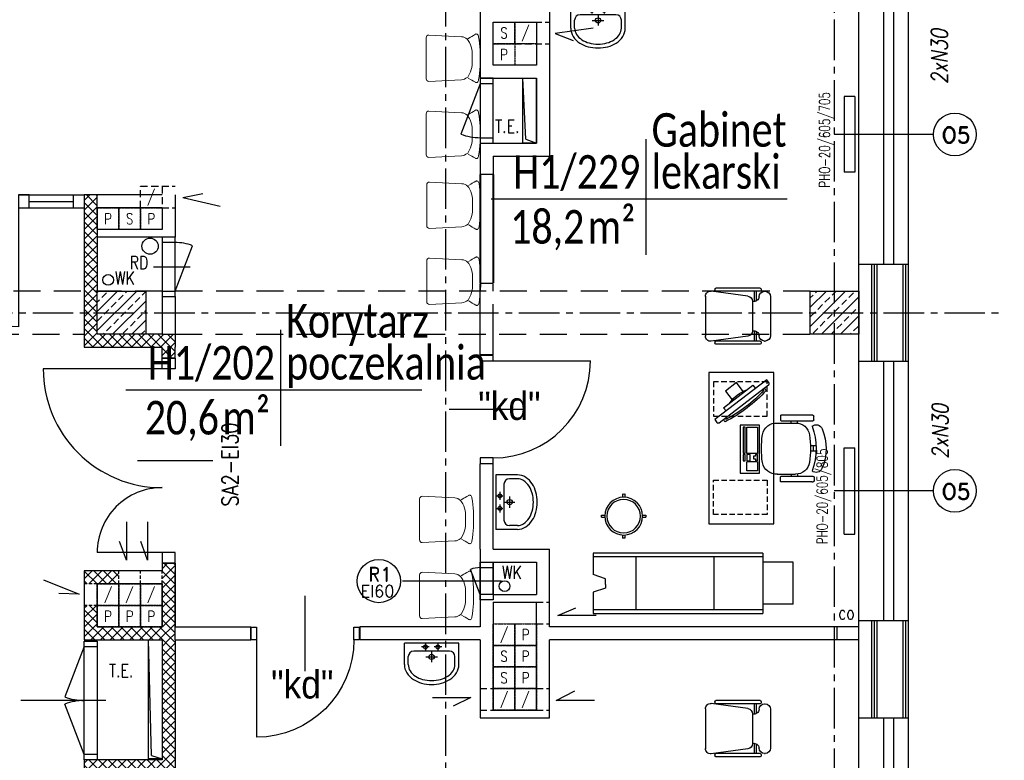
# Model space of a CAD drawing. Header units: millimetres. Extents: x 20447 to 23253, y -8211 to -4238.
# Tile 4 of 18: x 21808 to 22720, y -7560 to -6874. Entities that reach past the tile are written whole.
import ezdxf
from ezdxf.enums import TextEntityAlignment as Align

# ---------------------------------------------------------------- set-up
doc = ezdxf.new("R2010")
doc.units = ezdxf.units.MM
for name, pattern in [('CENTER2', [1.125, 0.75, -0.125, 0.125, -0.125]), ('DASHED', [0.75, 0.5, -0.25]), ('HIDDEN', [0.375, 0.25, -0.125]), ('HIDDEN2', [0.1875, 0.125, -0.0625])]:
    doc.linetypes.add(name, pattern=pattern)
for name, color, linetype in [('_A_metki', 19, 'Continuous'), ('DOCIEPLENIE', 8, 'Continuous'), ('DRZWIOPIS', 250, 'Continuous'), ('GRAWITACJE', 1, 'HIDDEN2'), ('KRESKOWANIE', 250, 'Continuous'), ('ML-grzejniki', 3, 'Continuous'), ('ML-opis grzejniki', 1, 'Continuous'), ('OKNA', 250, 'Continuous'), ('okna wywietrzaki', 250, 'Continuous'), ('OKNA_OPIS', 7, 'Continuous'), ('opisy', 2, 'Continuous'), ('OSIE', 1, 'CENTER2'), ('PODCIAGI', 251, 'DASHED'), ('s-piony c.o', 1, 'Continuous'), ('SCIANY_ZEWNĘTRZNE', 5, 'Continuous'), ('SLUPY', 250, 'Continuous'), ('SLUSARKA_PPOZ', 7, 'Continuous'), ('SLUSARKA_PPOZ_OPIS', 7, 'Continuous'), ('STOLDRZWI', 7, 'Continuous'), ('SZACHTY_EL', 250, 'Continuous'), ('TECHNOLOGIA', 5, 'Continuous'), ('URZĄDZENIA_SANITARNE', 3, 'Continuous'), ('WIDOK', 250, 'Continuous'), ('WODKAN', 3, 'Continuous'), ('ściany_p.pożar_kresk', 1, 'Continuous')]:
    doc.layers.add(name, color=color, linetype=linetype)
doc.layers.add('pfu moje', color=95, linetype='Continuous', lineweight=40)
doc.layers.add('ŚCIANY_STARE', color=250, linetype='Continuous', lineweight=25)
doc.styles.add('ARIAL', font='arial.ttf', dxfattribs={"width": 0.9})
doc.styles.add('MM', font='calibri.ttf', dxfattribs={"width": 0.6, "height": 15})
doc.styles.add('ROMAND', font='romand', dxfattribs={"height": 20})
doc.styles.add('ROMANS', font='ROMANS.shx', dxfattribs={"width": 0.6})
doc.linetypes.add('ZIGZAG', pattern='A,0.0001,-0.2,[131,ltypeshp.shx,S=0.2,R=0,X=-0.2,Y=0],-0.4,[131,ltypeshp.shx,S=0.2,R=180,X=0.2,Y=0],-0.2', length=0.8001)
pattern_1 = [(45, (19900.4064, -14118.922), (-4.490128, 4.490128), []), (135, (19900.4064, -14118.922), (-4.490128, -4.490128), [])]
pattern_2 = [(45, (19900.4064, -14118.922), (-4.490128, 4.490128), []), (135, (19900.4064, -14118.922), (-4.490128, -4.490128), [])]

# ---------------------------------------------------------------- blocks, each defined once
blk = doc.blocks.new('OKNO_SCIANA_1X1')
for p, q in [((0.5, 1.5), (0.5, -0.5)), ((0, 1), (1, 1)), ((0, 0.7), (1, 0.7)), ((0, 0.5), (1, 0.5)), ((0, 0), (1, 0))]:
    blk.add_line(p, q)
blk = doc.blocks.new('umywalka_50')
for p, q in [((25.2, 0), (-25.2, 0)), ((-25.2, -19.99), (-25.2, 0)), ((25.2, -19.99), (25.2, 0)), ((16.6, -7.54), (-16.6, -7.54)), ((-2.18, -3.63), (-9.46, -3.63)), ((-5.76, -0.52), (-5.76, -6.51)), ((0, -7.66), (0, -17.6)), ((9.41, -3.63), (2.25, -3.63)), ((5.76, -0.52), (5.76, -6.51)), ((-21.6, -19.99), (-21.6, -12.54)), ((-5.31, -12.81), (5.36, -12.81)), ((21.6, -19.99), (21.6, -12.54))]:
    blk.add_line(p, q)
for centre, radius in [((-5.76, -3.63), 1.76), ((5.76, -3.63), 1.76), ((0.02, -12.81), 2.4)]:
    blk.add_circle(centre, radius)
for centre, radius, start, end in [((-16.6, -12.54), 5, 90, 180), ((16.6, -12.54), 5, 0, 90), ((-11.09, -19.99), 14.11, 180, 212.82584), ((-11.09, -19.99), 10.51, 180, 212.82584), ((-5.78, -16.57), 16.83, 212.82584, 237.29558), ((5.78, -16.57), 16.83, 302.70442, 327.17416), ((11.09, -19.99), 10.51, 327.17416, 0), ((11.09, -19.99), 14.11, 327.17416, 0), ((-5.78, -16.57), 20.43, 212.82584, 237.29558), ((-2.29, -11.13), 26.89, 237.29558, 255.10609), ((-2.29, -11.13), 23.29, 237.29558, 255.10609), ((0, -2.52), 32.2, 255.10609, 270), ((0, -2.52), 32.2, 270, 284.89391), ((2.29, -11.13), 23.29, 284.89391, 302.70442), ((2.29, -11.13), 26.89, 284.89391, 302.70442), ((5.78, -16.57), 20.43, 302.70442, 327.17416), ((0, -2.52), 35.8, 255.10609, 270), ((0, -2.52), 35.8, 270, 284.89391)]:
    blk.add_arc(centre, radius, start, end)
blk = doc.blocks.new('DRZWI_D11W_90')
for p, q in [((5, 12), (5, 102)), ((50, 40.83), (50, -28.83))]:
    blk.add_line(p, q)
for points in [[(0, 0), (5, 0), (5, 12), (0, 12)], [(95, 0), (100, 0), (100, 12), (95, 12)]]:
    blk.add_lwpolyline(points, close=True)
blk.add_arc((5, 12), 90, 0, 90)
blk = doc.blocks.new('DP170')
for p, q in [((11.99, 180), (71.99, 180)), ((34.83, 95), (-34.83, 95)), ((12, 10), (122, 10))]:
    blk.add_line(p, q)
for points in [[(-0.01, 190), (-0.01, 180), (11.99, 180), (11.99, 190)], [(0, 0), (0, 10), (12, 10), (12, 0)]]:
    blk.add_lwpolyline(points, close=True)
for centre, radius, start, end in [((11.99, 180), 60, 270, 0), ((12, 10), 110, 0.00177, 90.00177)]:
    blk.add_arc(centre, radius, start, end)
blk = doc.blocks.new('A$7E94F132B1B80')
at = {"color": 18, "linetype": 'Continuous', "lineweight": 0}
for p, q in [((1.08, 39.39), (0.7, 36.29)), ((1.51, 42.5), (1.08, 39.39)), ((1.73, 43.2), (1.51, 42.5)), ((1.99, 43.8), (1.73, 43.2)), ((2.35, 44.34), (1.99, 43.8)), ((2.86, 44.79), (2.35, 44.34)), ((2.86, 44.79), (3.2, 44.89)), ((3.61, 45), (3.2, 44.89)), ((3.61, 45), (3.96, 44.92)), ((4.27, 44.83), (3.96, 44.92)), ((4.27, 44.83), (4.41, 44.73)), ((6.2, 43.69), (4.41, 44.73)), ((7.8, 42.76), (6.2, 43.69)), ((9.04, 42.05), (7.8, 42.76)), ((11.11, 40.78), (9.04, 42.05)), ((10.06, 37.02), (9.15, 35.05)), ((10.06, 37.02), (11.6, 39.94)), ((13.23, 41), (11.6, 39.94)), ((14.51, 41.73), (13.23, 41)), ((15.91, 42.22), (14.51, 41.73)), ((17.37, 42.43), (15.91, 42.22)), ((47.54, 43.92), (17.37, 42.43)), ((48.48, 43.73), (47.54, 43.92)), ((49.28, 43.19), (48.48, 43.73)), ((49.81, 42.38), (49.28, 43.19)), ((50, 41.43), (49.81, 42.38)), ((50, 3.57), (50, 41.43)), ((0.18, 29.94), (0.04, 26.72)), ((0.4, 33.13), (0.18, 29.94)), ((0.7, 36.29), (0.4, 33.13)), ((7.58, 28.74), (7.48, 26.57)), ((7.9, 30.89), (7.58, 28.74)), ((8.42, 33), (7.9, 30.89)), ((9.15, 35.05), (8.42, 33)), ((0.04, 26.72), (0, 23.5)), ((0, 21.49), (0, 23.5)), ((0.04, 18.27), (0, 21.49)), ((0.18, 15.06), (0.04, 18.27)), ((7.48, 26.57), (7.48, 18.42)), ((7.48, 18.42), (7.58, 16.25)), ((0.4, 11.87), (0.18, 15.06)), ((0.7, 8.71), (0.4, 11.87)), ((7.58, 16.25), (7.9, 14.1)), ((7.9, 14.1), (8.42, 11.99)), ((8.42, 11.99), (9.15, 9.95)), ((9.15, 9.95), (10.06, 7.98)), ((1.08, 5.61), (0.7, 8.71)), ((1.51, 2.5), (1.08, 5.61)), ((1.73, 1.8), (1.51, 2.5)), ((1.99, 1.19), (1.73, 1.8)), ((2.35, 0.65), (1.99, 1.19)), ((2.86, 0.21), (2.35, 0.65)), ((3.24, 0.09), (2.86, 0.21)), ((3.61, 0), (3.24, 0.09)), ((3.61, 0), (3.96, 0.07)), ((4.27, 0.16), (3.96, 0.07)), ((4.27, 0.16), (4.41, 0.26)), ((6.2, 1.31), (4.41, 0.26)), ((7.8, 2.24), (6.2, 1.31)), ((9.04, 2.94), (7.8, 2.24)), ((11.36, 4.36), (9.04, 2.94)), ((10.06, 7.98), (11.12, 6.1)), ((11.12, 6.1), (12.1, 4.96)), ((12.1, 4.96), (13.23, 4)), ((13.23, 4), (14.51, 3.26)), ((14.51, 3.26), (15.91, 2.78)), ((15.91, 2.78), (17.37, 2.57)), ((17.37, 2.57), (47.54, 1.07)), ((47.54, 1.07), (48.48, 1.26)), ((48.48, 1.26), (49.28, 1.8)), ((49.28, 1.8), (49.81, 2.61)), ((49.81, 2.61), (50, 3.57))]:
    blk.add_line(p, q, dxfattribs=at)
blk = doc.blocks.new('*U1666')
at = {"layer": '_A_metki', "color": 1}
for points in [[(50, 21.37), (50, -20)], [(-5.26, 0), (100.46, 0)]]:
    blk.add_lwpolyline(points, dxfattribs=at)
at = {"layer": '_A_metki', "insert": (46.18, -4), "char_height": 12, "width": 19.7618, "attachment_point": 3, "line_spacing_factor": 0.8, "style": 'MM'}
blk.add_mtext('{\\W0.8;m²}', dxfattribs=at)
at = {"layer": '_A_metki', "style": 'MM', "width": 0.8}
for tag, p in [('NAZWA 1', (52, 15)), ('NAZWA 2', (52, 0))]:
    blk.add_attdef(tag, text='', height=12, dxfattribs=at).set_placement(p, align=Align.BOTTOM_LEFT)
for tag, p in [('nr pom.', (48, 0)), ('POW', (24.18, -21.08))]:
    blk.add_attdef(tag, text='', height=12, dxfattribs=at).set_placement(p, align=Align.BOTTOM_RIGHT)
at = {"layer": '_A_metki', "style": 'MM', "oblique": 15, "width": 0.8}
blk.add_attdef('posadzka', text='', height=12, dxfattribs=at).set_placement((52, -4), align=Align.TOP_LEFT)
at = {"layer": '_A_metki', "style": 'MM', "width": 0.8}
blk.add_attdef('POW.', text='', height=12, dxfattribs=at).set_placement((28, -4), align=Align.TOP_RIGHT)
blk = doc.blocks.new('A$C45BA17E2')
at = {"layer": 'TECHNOLOGIA'}
for p, q in [((19.61, 185), (0, 185)), ((0, 185), (0, 28.12)), ((3.6, 185), (3.6, 28.12)), ((23.45, 173.52), (19.61, 185)), ((32.15, 173.52), (35.99, 185)), ((56, 185), (35.99, 185)), ((52.4, 28.12), (52.4, 185)), ((56, 28.12), (56, 185)), ((26.75, 173.52), (23.45, 173.52)), ((26.75, 173.52), (32.15, 173.52)), ((8.52, 28.12), (0, 28.12)), ((8.52, 0), (8.52, 28.12)), ((56, 28.12), (47.48, 28.12)), ((47.48, 0), (47.48, 28.12)), ((8.52, 0), (47.48, 0))]:
    blk.add_line(p, q, dxfattribs=at)
at = {"layer": 'TECHNOLOGIA', "color": 1}
for p, q in [((52.4, 145.59), (3.6, 145.59)), ((52.4, 73.27), (3.6, 73.27)), ((47.48, 28.12), (8.52, 28.12))]:
    blk.add_line(p, q, dxfattribs=at)
blk = doc.blocks.new('FOTEL_DO_BIURKA1')
at = {"layer": 'TECHNOLOGIA'}
for p, q in [((-30.52, -19.02), (-30.52, 10.27)), ((-30.02, 10.77), (-25.66, 10.77)), ((-25.16, 10.27), (-25.16, -19.02)), ((-23.03, 13.87), (-23.03, -2.93)), ((24.17, 13.87), (24.17, -2.93)), ((26.17, 10.27), (26.17, -19.13)), ((30.97, 10.77), (26.67, 10.77)), ((31.47, -18.13), (31.47, 10.27)), ((-22.96, 1.17), (-25.06, 1.17)), ((24.17, 1.17), (26.27, 1.17)), ((-22.93, -4.83), (-25.13, -4.83)), ((24.07, -4.83), (26.27, -4.83)), ((-1.9, -21.9), (-1.9, -16.72)), ((3.03, -21.9), (3.03, -16.71)), ((31.47, -18.13), (31.47, -19.13)), ((-26.16, -20.02), (-29.52, -20.02)), ((3.04, -19.58), (-1.89, -19.58)), ((27.17, -20.13), (29.47, -20.13)), ((29.47, -20.13), (30.47, -20.13))]:
    blk.add_line(p, q, dxfattribs=at)
for centre, radius, start, end in [((-10.14, 14.92), 12.94, 99.71676, 185.50292), ((0.52, -76.72), 105.2, 82.92886, 97.07114), ((11.29, 14.92), 12.94, 354.49708, 80.28324), ((-30.02, 10.27), 0.5, 90, 180), ((-25.66, 10.27), 0.5, 360, 90), ((26.67, 10.27), 0.5, 90, 180), ((30.97, 10.27), 0.5, 360, 90), ((-10.41, -3.43), 12.63, 178.15894, 261.71383), ((11.55, -3.43), 12.63, 278.28617, 1.84106), ((0.57, 82.57), 99.33, 262.59599, 277.40401), ((-29.52, -19.02), 1, 180, 270), ((-26.16, -19.02), 1, 270, 360), ((-15.78, -22.18), 5.8, 138.43067, 251.02872), ((0.57, 38.88), 60.84, 250.10802, 289.89198), ((16.79, -22.09), 5.85, 292.74239, 39.99086), ((27.17, -19.13), 1, 180, 270), ((30.47, -19.13), 1, 270, 360), ((0.47, 16.44), 47.7, 247.64119, 292.92377)]:
    blk.add_arc(centre, radius, start, end, dxfattribs=at)
blk = doc.blocks.new('Monitor')
at = {"layer": 'TECHNOLOGIA', "color": 1}
for p, q in [((11.18, 10.8), (11.17, -23.59)), ((15.03, 10.8), (11.18, 10.8)), ((11.17, -23.59), (15.02, -23.59))]:
    blk.add_line(p, q, dxfattribs=at)
at = {"layer": 'TECHNOLOGIA'}
blk.add_lwpolyline([(15.02, -36.74), (15.04, 23.95), (18.23, 23.95, -0.414214), (19.83, 22.35), (19.81, -35.15, -0.414214), (18.21, -36.74)], format="xyb", close=True, dxfattribs=at)
at = {"layer": 'TECHNOLOGIA', "color": 1}
blk.add_lwpolyline([(10.21, -12.78), (0, -12.78), (0, 0), (10.21, 0)], dxfattribs=at)
for centre, radius, start, end in [((21.91, -6.4), 23.96, 88.69835, 94.98067), ((23.64, -6.4), 22.5, 96.43721, 99.74946), ((-102.52, -6.35), 125.63, 349.73044, 10.22724), ((-108.93, -6.35), 133.54, 349.64351, 10.31417), ((40.43, -6.4), 30.89, 161.24744, 198.71023), ((23.64, -6.4), 22.5, 260.20821, 263.52046), ((21.91, -6.4), 23.96, 264.977, 271.25933)]:
    blk.add_arc(centre, radius, start, end, dxfattribs=at)
blk = doc.blocks.new('KLAW')
at = {"layer": 'TECHNOLOGIA'}
for p, q in [((0, 0), (44.5, 0)), ((0, -18), (0, 0)), ((44.5, 0), (44.5, -18)), ((44.5, -18), (0, -18))]:
    blk.add_line(p, q, dxfattribs=at)
at = {"layer": 'TECHNOLOGIA', "color": 1}
for p, q in [((1.89, -2.63), (26.22, -2.63)), ((1.89, -4.43), (1.89, -2.63)), ((26.22, -4.43), (1.89, -4.43)), ((26.49, -6), (2, -6)), ((2, -6), (2, -16)), ((26.22, -2.63), (26.22, -4.43)), ((26.49, -16), (26.49, -6)), ((27.17, -2.63), (33.19, -2.63)), ((27.17, -4.69), (27.17, -2.63)), ((33.19, -4.69), (27.17, -4.69)), ((27.34, -5.98), (33.19, -5.98)), ((27.34, -9.25), (27.34, -5.98)), ((33.19, -2.63), (33.19, -4.69)), ((33.19, -5.98), (33.19, -9.25)), ((42.5, -6), (34.03, -6)), ((34.03, -16), (34.03, -6)), ((42.5, -16), (42.5, -6)), ((2, -16), (26.49, -16)), ((27.17, -16.12), (27.17, -14.06)), ((27.17, -14.06), (28.98, -14.06)), ((33.19, -16.12), (27.17, -16.12)), ((33.19, -9.25), (27.34, -9.25)), ((28.98, -12.34), (31.38, -12.34)), ((28.98, -14.06), (28.98, -12.34)), ((31.38, -12.34), (31.38, -14.06)), ((31.38, -14.06), (33.19, -14.06)), ((33.19, -14.06), (33.19, -16.12)), ((34.03, -16), (42.5, -16))]:
    blk.add_line(p, q, dxfattribs=at)
blk = doc.blocks.new('Klawiatura')
at = {"layer": 'TECHNOLOGIA', "color": 1}
blk.add_blockref('KLAW', (-22.25, 0), dxfattribs=at)
blk = doc.blocks.new('Krzesło')
at = {"layer": 'TECHNOLOGIA'}
for p, q in [((255.81, 194.91), (255.38, 194.91)), ((258.99, 196.91), (258.99, 195.91)), ((259.99, 197.91), (300.99, 197.91)), ((271.31, 190.5), (305.31, 195.13)), ((301.99, 196.91), (301.99, 195.91)), ((250.38, 189.91), (250.38, 153.91)), ((266.99, 185.54), (266.99, 158.27)), ((310.4, 190.43), (310.4, 153.38)), ((310.4, 190.18), (310.4, 153.63)), ((255.81, 148.91), (255.38, 148.91)), ((258.99, 147.91), (258.99, 146.91)), ((259.99, 145.91), (300.99, 145.91)), ((271.31, 153.32), (305.31, 148.68)), ((301.99, 147.91), (301.99, 146.91))]:
    blk.add_line(p, q, dxfattribs=at)
at = {"layer": 'TECHNOLOGIA', "color": 2}
for p, q in [((259.99, 194.91), (300.99, 194.91)), ((263.54, 194.91), (263.54, 185.91)), ((265.54, 194.91), (265.54, 185.39)), ((263.54, 157.9), (263.54, 148.91)), ((265.54, 158.42), (265.54, 148.91)), ((259.99, 148.91), (300.99, 148.91))]:
    blk.add_line(p, q, dxfattribs=at)
at = {"layer": 'TECHNOLOGIA'}
for centre, radius, start, end in [((255.38, 189.91), 5, 90, 180), ((255.81, 189.91), 5, 0, 90), ((259.99, 196.91), 1, 90, 180), ((259.99, 195.91), 1, 180, 270), ((300.99, 196.91), 1, 0, 90), ((300.99, 195.91), 1, 270, 0), ((305.89, 190.63), 4.54, 354.26279, 97.24319), ((265.76, 190.37), 4.98, 185.3296, 284.24344), ((271.99, 185.54), 5, 97.76517, 180), ((265.76, 153.44), 4.98, 75.75656, 174.6704), ((271.99, 158.27), 5, 180, 262.23483), ((255.38, 153.91), 5, 180, 270), ((255.81, 153.91), 5, 270, 0), ((259.99, 147.91), 1, 90, 180), ((259.99, 146.91), 1, 180, 270), ((300.99, 147.91), 1, 0, 90), ((300.99, 146.91), 1, 270, 0), ((305.89, 153.18), 4.54, 262.75681, 5.73721)]:
    blk.add_arc(centre, radius, start, end, dxfattribs=at)
blk = doc.blocks.new('Ba03')
for p, q in [((-1, 20.5), (-1, 17.47)), ((1, 20.5), (1, 17.47)), ((-20.5, 1), (-17.47, 1)), ((17.47, 1), (20.5, 1)), ((-20.5, -1), (-17.47, -1)), ((17.47, -1), (20.5, -1)), ((-1, -17.47), (-1, -20.5)), ((1, -17.47), (1, -20.5))]:
    blk.add_line(p, q)
blk.add_circle((0, 0), 17.5)
at = {"color": 1}
blk.add_circle((0, 0), 15.5, dxfattribs=at)
for start, end in [(87.20397, 92.79603), (177.20397, 182.79603), (357.20397, 2.79603), (267.20397, 272.79603)]:
    blk.add_arc((0, 0), 20.5, start, end)
blk = doc.blocks.new('SZACHT')
for p, q in [((0, 0), (0, 20)), ((0, 20), (20, 20)), ((20, 20), (20, 0)), ((20, 0), (0, 0))]:
    blk.add_line(p, q)
at = {"style": 'ROMANS', "width": 0.8}
blk.add_attdef('5', text='', height=10, dxfattribs=at).set_placement((10.01, 9.93), align=Align.MIDDLE)
blk = doc.blocks.new('SZACHT_SUFIT')
at = {"linetype": 'HIDDEN', "ltscale": 26.5}
for p, q in [((0, 0), (0, 20)), ((0, 20), (20, 20)), ((20, 20), (20, 0)), ((20, 0), (0, 0))]:
    blk.add_line(p, q, dxfattribs=at)
at = {"style": 'ROMANS', "width": 0.8}
blk.add_attdef('5', text='', height=10, dxfattribs=at).set_placement((10.01, 9.93), align=Align.MIDDLE)

msp = doc.modelspace()

# ---------------------------------------------------------------- hatches: boundary and pattern name
at = {"layer": 'KRESKOWANIE'}
h = msp.add_hatch(dxfattribs=at)
h.set_pattern_fill('BRASS', color=256, scale=50, angle=45, style=0)
h.set_pattern_definition([(45, (38061.459, -8976.495), (-8.838835, 8.838835), []), (45, (38057.04, -8972.075), (-8.838835, 8.838835), [6.25, -3.125])])
h.paths.add_polyline_path([(21902.49, -7125.48), (21879.99, -7125.48), (21879.99, -7145.48), (21902.49, -7145.48)])
h.paths.add_polyline_path([(21924.99, -7125.48), (21902.49, -7125.48), (21902.49, -7145.48), (21924.99, -7145.48)])
h.paths.add_polyline_path([(21924.99, -7145.48), (21902.49, -7145.48), (21902.49, -7165.48), (21924.99, -7165.48)])
h.paths.add_polyline_path([(21902.49, -7145.48), (21879.99, -7145.48), (21879.99, -7165.48), (21902.49, -7165.48)])
h = msp.add_hatch(dxfattribs=at)
h.set_pattern_fill('BRASS', color=256, scale=50, angle=45, style=0)
h.set_pattern_definition([(45, (38063.477, -8976.495), (-8.838835, 8.838835), []), (45, (38059.058, -8972.075), (-8.838835, 8.838835), [6.25, -3.125])])
h.paths.add_polyline_path([(22562.49, -7125.48), (22539.99, -7125.48), (22539.99, -7145.48), (22562.49, -7145.48)])
h.paths.add_polyline_path([(22584.99, -7125.48), (22562.49, -7125.48), (22562.49, -7145.48), (22584.99, -7145.48)])
h.paths.add_polyline_path([(22584.99, -7145.48), (22562.49, -7145.48), (22562.49, -7165.48), (22584.99, -7165.48)])
h.paths.add_polyline_path([(22562.49, -7145.48), (22539.99, -7145.48), (22539.99, -7165.48), (22562.49, -7165.48)])
at = {"layer": 'ściany_p.pożar_kresk', "ltscale": 50}
h = msp.add_hatch(dxfattribs=at)
h.set_pattern_fill('NET', color=256, scale=2, angle=45, style=0)
h.set_pattern_definition(pattern_1)
h.paths.add_polyline_path([(21880.03, -7036.48), (21868.03, -7036.48), (21868.03, -7125.48), (21880.03, -7125.48), (21880.03, -7075.48), (21880.03, -7068.48), (21880.03, -7048.48)])
h.paths.add_polyline_path([(21880.03, -7125.48), (21868.03, -7125.48), (21868.03, -7145.48), (21880.03, -7145.48)])
h.paths.add_polyline_path([(21880.03, -7145.48), (21868.03, -7145.48), (21868.03, -7177.48), (21902.49, -7177.48), (21902.49, -7165.48), (21880.03, -7165.48)])
h.paths.add_polyline_path([(21952.03, -7165.48), (21940.03, -7165.48), (21925.03, -7165.48), (21902.49, -7165.48), (21902.49, -7177.48), (21940.03, -7177.48), (21940.03, -7187.47), (21952.03, -7187.47), (21952.03, -7177.48)])
h = msp.add_hatch(dxfattribs=at)
h.set_pattern_fill('NET', color=256, scale=2, angle=45, style=0)
h.set_pattern_definition(pattern_1)
h.paths.add_polyline_path([(21880.03, -7036.48), (21868.03, -7036.48), (21868.03, -7125.48), (21880.03, -7125.48), (21880.03, -7075.48), (21880.03, -7068.48), (21880.03, -7048.48)])
h.paths.add_polyline_path([(21880.03, -7125.48), (21868.03, -7125.48), (21868.03, -7145.48), (21880.03, -7145.48)])
h.paths.add_polyline_path([(21880.03, -7145.48), (21868.03, -7145.48), (21868.03, -7177.48), (21902.49, -7177.48), (21902.49, -7165.48), (21880.03, -7165.48)])
h.paths.add_polyline_path([(21952.03, -7165.48), (21940.03, -7165.48), (21925.03, -7165.48), (21902.49, -7165.48), (21902.49, -7177.48), (21940.03, -7177.48), (21940.03, -7187.47), (21952.03, -7187.47), (21952.03, -7177.48)])
h = msp.add_hatch(dxfattribs=at)
h.set_pattern_fill('NET', color=256, scale=2, angle=45, style=0)
h.set_pattern_definition(pattern_2)
h.paths.add_polyline_path([(21880.03, -7036.48), (21868.03, -7036.48), (21868.03, -7125.48), (21880.03, -7125.48), (21880.03, -7075.48), (21880.03, -7068.48), (21880.03, -7048.48)])
h.paths.add_polyline_path([(21880.03, -7125.48), (21868.03, -7125.48), (21868.03, -7145.48), (21880.03, -7145.48)])
h.paths.add_polyline_path([(21880.03, -7145.48), (21868.03, -7145.48), (21868.03, -7177.48), (21902.49, -7177.48), (21902.49, -7165.48), (21880.03, -7165.48)])
h.paths.add_polyline_path([(21952.03, -7165.48), (21940.03, -7165.48), (21925.03, -7165.48), (21902.49, -7165.48), (21902.49, -7177.48), (21940.03, -7177.48), (21940.03, -7187.47), (21952.03, -7187.47), (21952.03, -7177.48)])
h = msp.add_hatch(dxfattribs=at)
h.set_pattern_fill('NET', color=256, scale=2, angle=45, style=0)
h.set_pattern_definition(pattern_1)
h.paths.add_polyline_path([(21952.03, -7384.47), (21952.03, -7377.47), (21940.03, -7377.47), (21940.03, -7384.47), (21940.03, -7396.47), (21940.03, -7416.47), (21940.03, -7436.47), (21902.49, -7436.47), (21902.49, -7448.47), (21940.07, -7448.47), (21940.07, -7448.47), (21952.03, -7448.47), (21952.03, -7436.47)])
h.paths.add_polyline_path([(21902.49, -7436.47), (21880.03, -7436.47), (21880.03, -7416.47), (21868.03, -7416.47), (21868.03, -7448.47), (21902.49, -7448.47)])
h.paths.add_polyline_path([(21900.03, -7384.47), (21868.03, -7384.47), (21868.03, -7396.47), (21880.03, -7396.47), (21900.03, -7396.47)])
h = msp.add_hatch(dxfattribs=at)
h.set_pattern_fill('NET', color=256, scale=2, angle=45, style=0)
h.set_pattern_definition(pattern_1)
h.paths.add_polyline_path([(21952.03, -7384.47), (21952.03, -7377.47), (21940.03, -7377.47), (21940.03, -7384.47), (21940.03, -7396.47), (21940.03, -7416.47), (21940.03, -7436.47), (21902.49, -7436.47), (21902.49, -7448.47), (21940.07, -7448.47), (21940.07, -7448.47), (21952.03, -7448.47), (21952.03, -7436.47)])
h.paths.add_polyline_path([(21902.49, -7436.47), (21880.03, -7436.47), (21880.03, -7416.47), (21868.03, -7416.47), (21868.03, -7448.47), (21902.49, -7448.47)])
h.paths.add_polyline_path([(21900.03, -7384.47), (21868.03, -7384.47), (21868.03, -7396.47), (21880.03, -7396.47), (21900.03, -7396.47)])
h = msp.add_hatch(dxfattribs=at)
h.set_pattern_fill('NET', color=256, scale=2, angle=45, style=0)
h.set_pattern_definition(pattern_2)
h.paths.add_polyline_path([(21952.03, -7384.47), (21952.03, -7377.47), (21940.03, -7377.47), (21940.03, -7384.47), (21940.03, -7396.47), (21940.03, -7416.47), (21940.03, -7436.47), (21902.49, -7436.47), (21902.49, -7448.47), (21940.07, -7448.47), (21940.07, -7448.47), (21952.03, -7448.47), (21952.03, -7436.47)])
h.paths.add_polyline_path([(21902.49, -7436.47), (21880.03, -7436.47), (21880.03, -7416.47), (21868.03, -7416.47), (21868.03, -7448.47), (21902.49, -7448.47)])
h.paths.add_polyline_path([(21900.03, -7384.47), (21868.03, -7384.47), (21868.03, -7396.47), (21880.03, -7396.47), (21900.03, -7396.47)])
h = msp.add_hatch(dxfattribs=at)
h.set_pattern_fill('NET', color=256, scale=2, angle=45, style=0)
h.set_pattern_definition(pattern_1)
h.paths.add_polyline_path([(21952.03, -7448.47), (21940.07, -7448.47), (21940.03, -7558.48), (21940.03, -7559.48), (21902.49, -7559.48), (21902.49, -7571.48), (21927.53, -7571.48), (21927.53, -7571.47), (21940.07, -7571.47), (21940.07, -7571.48), (21952.03, -7571.48)])
h.paths.add_polyline_path([(21902.49, -7559.48), (21868.03, -7559.48), (21868.03, -7571.48), (21902.49, -7571.48)])
h = msp.add_hatch(dxfattribs=at)
h.set_pattern_fill('NET', color=256, scale=2, angle=45, style=0)
h.set_pattern_definition(pattern_1)
h.paths.add_polyline_path([(21952.03, -7448.47), (21940.07, -7448.47), (21940.03, -7558.48), (21940.03, -7559.48), (21902.49, -7559.48), (21902.49, -7571.48), (21927.53, -7571.48), (21927.53, -7571.47), (21940.07, -7571.47), (21940.07, -7571.48), (21952.03, -7571.48)])
h.paths.add_polyline_path([(21902.49, -7559.48), (21868.03, -7559.48), (21868.03, -7571.48), (21902.49, -7571.48)])
h = msp.add_hatch(dxfattribs=at)
h.set_pattern_fill('NET', color=256, scale=2, angle=45, style=0)
h.set_pattern_definition(pattern_2)
h.paths.add_polyline_path([(21952.03, -7448.47), (21940.07, -7448.47), (21940.03, -7558.48), (21940.03, -7559.48), (21902.49, -7559.48), (21902.49, -7571.48), (21927.53, -7571.48), (21927.53, -7571.47), (21940.07, -7571.47), (21940.07, -7571.48), (21952.03, -7571.48)])
h.paths.add_polyline_path([(21902.49, -7559.48), (21868.03, -7559.48), (21868.03, -7571.48), (21902.49, -7571.48)])

# ---------------------------------------------------------------- linework, layer by layer
at = {"layer": 'DOCIEPLENIE', "ltscale": 0.2}
for p, q in [((22596.99, -7190.48), (22596.99, -7100.48)), ((22601.99, -7190.48), (22601.99, -7100.48)), ((22630.99, -7190.48), (22630.99, -7100.48)), ((22596.99, -7520.48), (22596.99, -7430.48)), ((22601.99, -7520.48), (22601.99, -7430.48)), ((22630.99, -7520.48), (22630.99, -7430.48))]:
    msp.add_line(p, q, dxfattribs=at)
at = {"layer": 'DOCIEPLENIE', "linetype": 'ZIGZAG', "ltscale": 5}
for p, q in [((22599.49, -7190.48), (22599.49, -7100.48)), ((22628.49, -7190.48), (22628.49, -7100.48)), ((22599.49, -7520.48), (22599.49, -7430.48)), ((22628.49, -7520.48), (22628.49, -7430.48))]:
    msp.add_line(p, q, dxfattribs=at)
at = {"layer": 'DRZWIOPIS'}
msp.add_circle((22140.65, -7393.97), 20, dxfattribs=at)
at = {"layer": 'GRAWITACJE', "ltscale": 50}
for p, q in [((22266.49, -6876.48), (22298.49, -6876.48)), ((22266.49, -6896.48), (22298.49, -6896.48)), ((21940.1, -7028.48), (21952.03, -7028.48)), ((21940.03, -7048.48), (21952.03, -7048.48)), ((22286.49, -7413.47), (22298.49, -7413.47)), ((22286.49, -7433.47), (22298.49, -7433.47)), ((22234.49, -7493.47), (22246.49, -7493.47)), ((22286.49, -7493.47), (22298.49, -7493.47)), ((22234.49, -7513.47), (22246.49, -7513.47)), ((22286.49, -7513.47), (22298.49, -7513.47))]:
    msp.add_line(p, q, dxfattribs=at)
at = {"layer": 'GRAWITACJE', "color": 3, "linetype": 'Continuous'}
for p, q in [((22339.1, -6882.23), (22304, -6887.07)), ((22304, -6887.07), (22320.44, -6893.44)), ((21977.82, -7035.48), (21959.34, -7039.24)), ((21993.9, -7047.05), (21959.34, -7039.24)), ((21906.98, -7339.21), (21906.98, -7374.64)), ((21926.64, -7339.21), (21926.64, -7374.64)), ((21906.98, -7374.64), (21900.65, -7357.17)), ((21926.64, -7374.64), (21920.31, -7357.17)), ((21830.38, -7392.83), (21863.18, -7406.21)), ((21863.18, -7406.21), (21844.62, -7405.48)), ((22306.25, -7425.93), (22323.03, -7418.8)), ((22341.68, -7425.93), (22306.25, -7425.93)), ((22190.38, -7501.89), (22225.8, -7501.89)), ((22225.8, -7501.89), (22209.36, -7509.85))]:
    msp.add_line(p, q, dxfattribs=at)
at = {"layer": 'GRAWITACJE', "ltscale": 25}
for p, q in [((21900.03, -7396.47), (21900.03, -7384.47)), ((21920.03, -7396.47), (21920.03, -7384.47)), ((21940.03, -7396.47), (21940.03, -7384.47)), ((21880.03, -7396.47), (21868.03, -7396.47)), ((21880.03, -7416.47), (21868.03, -7416.47))]:
    msp.add_line(p, q, dxfattribs=at)
at = {"layer": 'ML-grzejniki', "ltscale": 50}
for p, q in [((22581.28, -6945.48), (22571.28, -6945.48)), ((22571.28, -6945.48), (22571.28, -7015.48)), ((22581.28, -6945.48), (22581.28, -7015.48)), ((22581.28, -7015.48), (22571.28, -7015.48)), ((22571.28, -7270.48), (22581.28, -7270.48)), ((22571.28, -7350.48), (22571.28, -7270.48)), ((22581.28, -7350.48), (22581.28, -7270.48)), ((22571.28, -7350.48), (22581.28, -7350.48))]:
    msp.add_line(p, q, dxfattribs=at)
at = {"layer": 'OKNA_OPIS', "linetype": 'Continuous'}
for centre in [(22673.8, -6980.48), (22673.8, -7310.48)]:
    msp.add_circle(centre, 19.81, dxfattribs=at)
at = {"layer": 'OSIE', "ltscale": 50}
for p, q in [((22202.49, -5886.85), (22202.49, -8036.57)), ((22202.49, -5886.85), (22202.49, -8036.57)), ((22562.49, -8036.57), (22562.49, -6391.44)), ((22562.49, -8036.57), (22562.49, -6391.44)), ((20526.54, -7145.48), (22719.53, -7145.48)), ((20526.54, -7145.48), (22719.53, -7145.48))]:
    msp.add_line(p, q, dxfattribs=at)
at = {"layer": 'pfu moje', "ltscale": 25}
for p, q in [((22234.49, -7017.48), (22234.49, -7117.98)), ((22246.49, -7017.48), (22246.49, -7117.98))]:
    msp.add_line(p, q, dxfattribs=at)
at = {"layer": 'PODCIAGI', "ltscale": 50}
for p, q in [((22539.99, -7125.48), (20900.14, -7125.48)), ((20882.49, -7165.48), (21868.03, -7165.48)), ((21952.03, -7165.48), (22539.99, -7165.48))]:
    msp.add_line(p, q, dxfattribs=at)
at = {"layer": 's-piony c.o', "ltscale": 50}
msp.add_line((22564.99, -7448.47), (22564.99, -7436.47), dxfattribs=at)
msp.add_line((22564.99, -7448.47), (22564.99, -7436.47), dxfattribs=at)
msp.add_line((22564.99, -7448.47), (22564.99, -7436.47), dxfattribs=at)
at = {"layer": 'SCIANY_ZEWNĘTRZNE'}
for p, q in [((22584.99, -7190.48), (22584.99, -7100.48)), ((22584.99, -7100.48), (22630.99, -7100.48)), ((22625.99, -7190.48), (22625.99, -7100.48)), ((22584.99, -7190.48), (22630.99, -7190.48)), ((22584.99, -7520.48), (22584.99, -7430.48)), ((22584.99, -7430.48), (22630.99, -7430.48)), ((22625.99, -7520.48), (22625.99, -7430.48)), ((22584.99, -7520.48), (22630.99, -7520.48))]:
    msp.add_line(p, q, dxfattribs=at)
at = {"layer": 'SLUPY'}
for points in [[(21880.03, -7125.48), (21925.03, -7125.48), (21925.03, -7165.48), (21880.03, -7165.48)], [(22539.99, -7125.48), (22584.99, -7125.48), (22584.99, -7165.48), (22539.99, -7165.48)]]:
    msp.add_lwpolyline(points, close=True, dxfattribs=at)
at = {"layer": 'SLUSARKA_PPOZ', "ltscale": 50}
for p, q in [((21807.01, -7036.48), (21868.03, -7036.48)), ((21817.01, -7042.48), (21858.03, -7042.48)), ((21858.03, -7048.48), (21858.03, -7036.48)), ((21807.01, -7048.48), (21868.04, -7048.48))]:
    msp.add_line(p, q, dxfattribs=at)
at = {"layer": 'STOLDRZWI'}
for p, q in [((22234.49, -6933.48), (22216.59, -6980.17)), ((22234.49, -6933.48), (22216.59, -6980.17)), ((21952.03, -7125.48), (21968.14, -7083.46)), ((21932.23, -7102.98), (21966.16, -7102.98)), ((22234.49, -7406.47), (22225.54, -7383.12)), ((22254.29, -7393.97), (22162.6, -7393.97)), ((21868.03, -7454.48), (21850.14, -7501.17)), ((21887.84, -7504.48), (21809.22, -7504.48)), ((21868.03, -7554.48), (21850.14, -7507.79))]:
    msp.add_line(p, q, dxfattribs=at)
for points in [[(22246.49, -6988.48), (22246.49, -6928.48), (22234.49, -6928.48), (22234.49, -6988.48)], [(22246.49, -6988.48), (22246.49, -6928.48), (22234.49, -6928.48), (22234.49, -6988.48)], [(22246.49, -6983.48), (22246.49, -6933.48), (22234.49, -6933.48), (22234.49, -6983.48)], [(22246.49, -6983.48), (22246.49, -6933.48), (22234.49, -6933.48), (22234.49, -6983.48)], [(21940.03, -7075.48), (21940.03, -7130.48), (21952.03, -7130.48), (21952.03, -7075.48)], [(21940.03, -7080.48), (21940.03, -7125.48), (21952.03, -7125.48), (21952.03, -7080.48)], [(22246.49, -7376.47), (22246.49, -7411.47), (22234.49, -7411.47), (22234.49, -7376.47)], [(22246.49, -7381.47), (22246.49, -7406.47), (22234.49, -7406.47), (22234.49, -7381.47)], [(21880.03, -7449.48), (21880.03, -7559.48), (21868.03, -7559.48), (21868.03, -7449.48)], [(21880.03, -7454.48), (21880.03, -7554.48), (21868.03, -7554.48), (21868.03, -7454.48)]]:
    msp.add_lwpolyline(points, close=True, dxfattribs=at)
for centre, radius, start, end in [((22234.49, -6933.48), 50, 249.03028, 270), ((22234.49, -6933.48), 50, 249.03028, 270), ((21952.03, -7125.48), 45, 69.03028, 90), ((22234.49, -7406.47), 25, 90, 110.96972), ((21868.03, -7454.48), 50, 249.03028, 270), ((21868.03, -7554.48), 50, 90, 110.96972)]:
    msp.add_arc(centre, radius, start, end, dxfattribs=at)
at = {"layer": 'SZACHTY_EL'}
for p, q in [((22276.76, -6984.94), (22273.99, -6928.48)), ((22276.76, -6984.94), (22273.99, -6928.48)), ((22276.76, -6984.94), (22273.99, -6928.48)), ((22276.76, -6984.94), (22286.49, -6988.48)), ((22276.76, -6984.94), (22286.49, -6988.48)), ((22276.76, -6984.94), (22286.49, -6988.48)), ((21930.35, -7555.39), (21927.53, -7448.47)), ((21930.35, -7555.39), (21927.53, -7448.47)), ((21930.35, -7555.39), (21927.53, -7448.47)), ((21930.35, -7555.39), (21940.03, -7558.48)), ((21930.35, -7555.39), (21940.03, -7558.48)), ((21930.35, -7555.39), (21940.03, -7558.48))]:
    msp.add_line(p, q, dxfattribs=at)
for points in [[(22273.99, -6988.48), (22273.99, -6928.48), (22286.49, -6928.48), (22286.49, -6988.48)], [(22273.99, -6988.48), (22273.99, -6928.48), (22286.49, -6928.48), (22286.49, -6988.48)], [(22273.99, -6988.48), (22273.99, -6928.48), (22286.49, -6928.48), (22286.49, -6988.48)], [(22273.99, -6988.48), (22273.99, -6928.48), (22286.49, -6928.48), (22286.49, -6988.48)], [(22273.99, -6988.48), (22273.99, -6928.48), (22286.49, -6928.48), (22286.49, -6988.48)], [(22273.99, -6988.48), (22273.99, -6928.48), (22286.49, -6928.48), (22286.49, -6988.48)], [(21927.53, -7558.48), (21927.53, -7448.47), (21940.07, -7448.47), (21940.03, -7558.48)], [(21927.53, -7558.48), (21927.53, -7448.47), (21940.07, -7448.47), (21940.03, -7558.48)], [(21927.53, -7558.48), (21927.53, -7448.47), (21940.07, -7448.47), (21940.03, -7558.48)]]:
    msp.add_lwpolyline(points, close=True, dxfattribs=at)
at = {"layer": 'TECHNOLOGIA'}
msp.add_lwpolyline([(22506.1, -7200.97), (22446.1, -7200.97), (22446.1, -7340.97), (22506.1, -7340.97)], close=True, dxfattribs=at)
at = {"layer": 'TECHNOLOGIA', "color": 1, "linetype": 'DASHED', "ltscale": 10}
for points in [[(22500.13, -7209.48), (22450.33, -7209.48), (22450.33, -7241.29), (22500.13, -7241.29)], [(22500.13, -7332.47), (22450.33, -7332.47), (22450.33, -7300.66), (22500.13, -7300.66)]]:
    msp.add_lwpolyline(points, close=True, dxfattribs=at)
at = {"layer": 'URZĄDZENIA_SANITARNE'}
for p, q in [((22304.7, -7504.56), (22322.19, -7495.71)), ((22340.13, -7504.56), (22304.7, -7504.56))]:
    msp.add_line(p, q, dxfattribs=at)
at = {"layer": 'WIDOK'}
msp.add_line((22234.49, -6928.48), (22234.49, -6988.48), dxfattribs=at)
at = {"layer": 'WODKAN'}
for centre, radius in [((21928.93, -7083.92), 7.5), ((21890.14, -7115.14), 5), ((22257.04, -7398.65), 5)]:
    msp.add_circle(centre, radius, dxfattribs=at)
at = {"layer": 'ściany_p.pożar_kresk', "ltscale": 50}
for p, q in [((21880.03, -7048.48), (21880.03, -7036.48)), ((21880.03, -7048.48), (21880.03, -7036.48)), ((21880.03, -7048.48), (21880.03, -7036.48)), ((21880.03, -7068.48), (21880.03, -7075.48)), ((21880.03, -7068.48), (21880.03, -7075.48)), ((21880.03, -7068.48), (21880.03, -7075.48)), ((21940.03, -7165.48), (21952.03, -7165.48)), ((21940.03, -7165.48), (21952.03, -7165.48)), ((21940.03, -7165.48), (21952.03, -7165.48)), ((21952.03, -7448.47), (21952.03, -7436.47)), ((21952.03, -7448.47), (21952.03, -7436.47)), ((21952.03, -7448.47), (21952.03, -7436.47))]:
    msp.add_line(p, q, dxfattribs=at)
at = {"layer": 'ŚCIANY_STARE'}
for p, q in [((22234.49, -6780.48), (22234.49, -6928.48)), ((22298.49, -6860.48), (22298.49, -7000.48)), ((22246.49, -6876.48), (22286.49, -6876.48)), ((22246.49, -6916.48), (22246.49, -6876.48)), ((22286.49, -6916.48), (22246.49, -6916.48)), ((22234.49, -6928.48), (22286.49, -6928.48)), ((22286.49, -6988.48), (22286.49, -6928.48)), ((22234.49, -6988.48), (22286.49, -6988.48)), ((22234.49, -6988.48), (22234.49, -7017.48)), ((22246.49, -7000.48), (22298.49, -7000.48)), ((22246.49, -7000.48), (22246.49, -7017.48)), ((22246.49, -7017.48), (22234.49, -7017.48)), ((21940.03, -7036.48), (21868.03, -7036.48)), ((21868.03, -7036.48), (21868.03, -7177.48)), ((21952.03, -7036.48), (21952.03, -7075.48)), ((21880.03, -7048.48), (21880.03, -7068.48)), ((21940.03, -7048.48), (21880.03, -7048.48)), ((21880.03, -7048.48), (21880.03, -7068.48)), ((21940.03, -7048.48), (21940.03, -7068.48)), ((21940.03, -7068.48), (21880.03, -7068.48)), ((21952.03, -7075.48), (21880.03, -7075.48)), ((21880.03, -7075.48), (21880.03, -7125.48)), ((22246.49, -7118.48), (22234.49, -7118.48)), ((22234.49, -7184.48), (22234.49, -7118.48)), ((22246.49, -7125.48), (22246.49, -7118.48)), ((21940.03, -7130.48), (21940.03, -7165.48)), ((21952.03, -7130.48), (21952.03, -7177.48)), ((22246.49, -7184.48), (22246.49, -7137.48)), ((21940.03, -7165.48), (21925.03, -7165.48)), ((21868.03, -7177.48), (21940.03, -7177.48)), ((21940.03, -7187.47), (21940.03, -7177.48)), ((21952.03, -7187.47), (21952.03, -7177.48)), ((21952.03, -7187.47), (21940.03, -7187.47)), ((22246.49, -7184.48), (22234.46, -7184.48)), ((22234.46, -7184.48), (22246.49, -7184.48)), ((22246.49, -7285.48), (22234.46, -7285.48)), ((22234.49, -7364.47), (22234.49, -7285.48)), ((22246.49, -7364.47), (22246.49, -7285.48)), ((22234.49, -7364.47), (22234.49, -7436.47)), ((22246.49, -7364.47), (22298.49, -7364.47)), ((22298.49, -7436.47), (22298.49, -7364.47)), ((21952.03, -7377.47), (21940.03, -7377.47)), ((21940.03, -7377.47), (21940.03, -7384.47)), ((21952.03, -7377.47), (21952.03, -7430.48)), ((22246.49, -7376.47), (22286.49, -7376.47)), ((22246.49, -7406.47), (22246.49, -7376.47)), ((22286.49, -7376.47), (22286.49, -7406.47)), ((21940.03, -7396.47), (21940.03, -7436.47)), ((22246.49, -7406.47), (22286.49, -7406.47)), ((22246.49, -7413.47), (22246.49, -7513.47)), ((22246.49, -7413.47), (22286.49, -7413.47)), ((22286.49, -7513.47), (22286.49, -7413.47)), ((21952.03, -7430.48), (21952.03, -7436.47)), ((21868.03, -7436.47), (21868.03, -7448.47)), ((21952.03, -7436.47), (22022.03, -7436.47)), ((22022.03, -7448.47), (22022.03, -7436.47)), ((22123.03, -7448.47), (22123.03, -7436.47)), ((22123.03, -7436.47), (22123.03, -7448.49)), ((22234.49, -7436.47), (22123.03, -7436.47)), ((22584.99, -7436.47), (22298.49, -7436.47)), ((21868.03, -7448.47), (21940.03, -7448.47)), ((21952.03, -7448.47), (21952.03, -7825.48)), ((21952.03, -7448.47), (22022.03, -7448.47)), ((22234.49, -7448.47), (22123.03, -7448.47)), ((22234.49, -7448.47), (22234.49, -7520.47)), ((22298.49, -7520.47), (22298.49, -7448.47)), ((22584.99, -7448.47), (22298.49, -7448.47)), ((22246.49, -7513.47), (22286.49, -7513.47)), ((22234.49, -7520.47), (22298.49, -7520.47)), ((21868.03, -7559.48), (21868.03, -7571.48))]:
    msp.add_line(p, q, dxfattribs=at)
at = {"layer": 'ŚCIANY_STARE', "ltscale": 50}
msp.add_line((22286.49, -6876.48), (22286.49, -6916.48), dxfattribs=at)
for points in [[(21940.03, -7384.47), (21868.03, -7384.47), (21868.03, -7448.47), (21940.03, -7448.47), (21940.03, -7559.48), (21868.03, -7559.48)], [(21952.03, -7436.47), (21952.03, -7384.47)]]:
    msp.add_lwpolyline(points, dxfattribs=at)
msp.add_lwpolyline([(21880.03, -7436.47), (21940.03, -7436.47), (21940.03, -7396.47), (21880.03, -7396.47)], close=True, dxfattribs=at)

# ---------------------------------------------------------------- block references
at = {"layer": '_A_metki'}
ref = msp.add_blockref('*U1666', (22258.26, -7040.09), dxfattribs=dict(at, xscale=2.592, yscale=2.592, zscale=2.592))
ref.add_attrib('NAZWA 2', 'lekarski', dxfattribs={"height": 31.104, "style": 'MM', "width": 0.8}).set_placement((22393.04, -7040.09), align=Align.BOTTOM_LEFT)
ref.add_attrib('NAZWA 1', 'Gabinet', dxfattribs={"height": 31.104, "style": 'MM', "width": 0.8}).set_placement((22393.04, -7001.21), align=Align.BOTTOM_LEFT)
ref.add_attrib('nr pom.', 'H1/229', dxfattribs={"height": 31.104, "style": 'MM', "width": 0.8}).set_placement((22382.67, -7040.09), align=Align.BOTTOM_RIGHT)
ref.add_attrib('POW.', '18,2', dxfattribs={"height": 31.104, "style": 'MM', "width": 0.8}).set_placement((22330.83, -7050.46), align=Align.TOP_RIGHT)
ref = msp.add_blockref('*U1666', (21920.1, -7216.76), dxfattribs=dict(at, xscale=2.592, yscale=2.592, zscale=2.592))
ref.add_attrib('NAZWA 2', 'poczekalnia', dxfattribs={"height": 31.104, "style": 'MM', "width": 0.8}).set_placement((22054.88, -7216.76), align=Align.BOTTOM_LEFT)
ref.add_attrib('NAZWA 1', 'Korytarz', dxfattribs={"height": 31.104, "style": 'MM', "width": 0.8}).set_placement((22054.88, -7177.88), align=Align.BOTTOM_LEFT)
ref.add_attrib('nr pom.', 'H1/202', dxfattribs={"height": 31.104, "style": 'MM', "width": 0.8}).set_placement((22044.51, -7216.76), align=Align.BOTTOM_RIGHT)
ref.add_attrib('POW.', '20,6', dxfattribs={"height": 31.104, "style": 'MM', "width": 0.8}).set_placement((21992.67, -7227.13), align=Align.TOP_RIGHT)
at = {"layer": 'GRAWITACJE', "linetype": 'Continuous'}
for name, p, values in [('SZACHT', (22246.49, -6896.48), {'5': 'S'}), ('SZACHT', (22266.49, -6896.48), {'5': '/'}), ('SZACHT', (22246.49, -6916.48), {'5': 'P'}), ('SZACHT_SUFIT', (21920.03, -7048.48), {'5': '/'}), ('SZACHT', (21880.03, -7068.48), {'5': 'P'}), ('SZACHT', (21900.03, -7068.48), {'5': 'S'}), ('SZACHT', (21920.03, -7068.48), {'5': 'P'}), ('SZACHT', (21880.03, -7416.47), {'5': '/'}), ('SZACHT', (21900.03, -7416.47), {'5': '/'}), ('SZACHT', (21920.03, -7416.47), {'5': '/'}), ('SZACHT', (21880.03, -7436.47), {'5': 'P'}), ('SZACHT', (21900.03, -7436.47), {'5': 'P'}), ('SZACHT', (21920.03, -7436.47), {'5': 'P'}), ('SZACHT', (22246.51, -7453.47), {'5': '/'}), ('SZACHT', (22266.49, -7453.47), {'5': 'P'}), ('SZACHT', (22246.49, -7473.47), {'5': 'S'}), ('SZACHT', (22266.49, -7473.47), {'5': 'P'}), ('SZACHT', (22246.49, -7493.47), {'5': 'S'}), ('SZACHT', (22266.49, -7493.47), {'5': 'P'}), ('SZACHT', (22246.49, -7513.47), {'5': '/'}), ('SZACHT', (22266.49, -7513.47), {'5': '/'})]:
    msp.add_blockref(name, p, dxfattribs=at).add_auto_attribs(values)
at = {"layer": 'OKNA', "xscale": 239.9999999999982, "yscale": -46, "zscale": 239.9999999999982, "rotation": 89.99999999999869}
for p in [(22584.99, -7100.48), (22584.99, -7430.48), (22584.99, -7760.48)]:
    msp.add_blockref('OKNO_SCIANA_1X1', p, dxfattribs=at)
at = {"layer": 'SLUSARKA_PPOZ', "ltscale": 50, "xscale": -1, "rotation": 90.00333555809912}
msp.add_blockref('DP170', (21817.01, -7036.48), dxfattribs=at)
at = {"layer": 'SLUSARKA_PPOZ', "rotation": 180}
msp.add_blockref('DP170', (21952.03, -7187.47), dxfattribs=at)
at = {"layer": 'STOLDRZWI', "rotation": 270}
msp.add_blockref('DRZWI_D11W_90', (22234.49, -7184.98), dxfattribs=at)
at = {"layer": 'STOLDRZWI', "xscale": -1, "rotation": 180}
msp.add_blockref('DRZWI_D11W_90', (22022.53, -7436.49), dxfattribs=at)
at = {"layer": 'TECHNOLOGIA', "lineweight": 9, "rotation": 180}
for p in [(22234.49, -6887.45), (22234.49, -6957.81), (22234.96, -7023.48), (22234.96, -7093.84), (22228.35, -7314.38), (22228.35, -7384.74)]:
    msp.add_blockref('A$7E94F132B1B80', p, dxfattribs=at)
at = {"layer": 'TECHNOLOGIA', "ltscale": 50, "xscale": -1}
for p in [(22753.49, -7320.61), (22753.49, -7702.56)]:
    msp.add_blockref('Krzesło', p, dxfattribs=at)
at = {"layer": 'TECHNOLOGIA', "xscale": -1}
for name, p, rotation in [('Monitor', (22461.41, -7218), 127.4016100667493), ('Klawiatura', (22475.11, -7271.72), 89.99999999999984), ('Ba03', (22367.27, -7333.82), 89.9999999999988)]:
    msp.add_blockref(name, p, dxfattribs=dict(at, rotation=rotation))
at = {"layer": 'TECHNOLOGIA', "lineweight": 0, "xscale": -1, "rotation": 89.99999999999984}
msp.add_blockref('FOTEL_DO_BIURKA1', (22523.3, -7270.75), dxfattribs=at)
at = {"layer": 'TECHNOLOGIA', "rotation": 89.99999999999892}
msp.add_blockref('A$C45BA17E2', (22524.08, -7423.97), dxfattribs=at)
at = {"layer": 'URZĄDZENIA_SANITARNE'}
for p in [(22343.49, -6862.1), (22189.49, -7451.31)]:
    msp.add_blockref('umywalka_50', p, dxfattribs=at)
at = {"layer": 'URZĄDZENIA_SANITARNE', "rotation": 90}
msp.add_blockref('umywalka_50', (22248.93, -7320.89), dxfattribs=at)

# ---------------------------------------------------------------- texts
at = {"layer": 'DRZWIOPIS', "style": 'ROMAND'}
msp.add_text('EI60', height=11, dxfattribs=at).set_placement((22123.54, -7408.89))
msp.add_attdef('R1', text='', height=13, dxfattribs=at).set_placement((22141.8, -7387.47), align=Align.MIDDLE_CENTER)
at = {"layer": 'ML-opis grzejniki', "style": 'ROMANS', "width": 0.7}
for s, p in [('PHO-20/605/705', (22558.18, -7029.79)), ('PHO-20/605/805', (22555.93, -7359.88))]:
    msp.add_text(s, height=10, rotation=90, dxfattribs=at).set_placement(p)
at = {"layer": 'okna wywietrzaki', "style": 'ROMANS', "oblique": 10, "width": 0.8}
for p in [(22659.4, -6933.72), (22660.12, -7280.75)]:
    msp.add_text('2xN30', height=15, rotation=90, dxfattribs=at).set_placement(p, align=Align.MIDDLE_LEFT)
at = {"layer": 'OKNA_OPIS', "linetype": 'Continuous', "style": 'ROMAND'}
for p in [(22661.46, -6988.54), (22661.46, -7318.54)]:
    msp.add_text('O5', height=15, dxfattribs=at).set_placement(p)
at = {"layer": 'opisy', "color": 18, "true_color": 0x000000, "char_height": 26, "width": 459.9091, "attachment_point": 1, "style": 'ARIAL'}
for insert in [(22232.62, -7218.75), (22040.92, -7476.65)]:
    msp.add_mtext('\\pxt4;"kd"', dxfattribs=dict(at, insert=insert))
at = {"layer": 's-piony c.o', "ltscale": 50, "style": 'ROMANS', "width": 0.8}
msp.add_text('co', height=12, dxfattribs=at).set_placement((22565.84, -7429.33))
msp.add_text('co', height=12, dxfattribs=at).set_placement((22565.84, -7429.33))
msp.add_text('co', height=12, dxfattribs=at).set_placement((22565.84, -7429.33))
at = {"layer": 'SLUSARKA_PPOZ_OPIS', "ltscale": 50, "style": 'ROMAND', "width": 0.8}
msp.add_text('SA2-EI30', height=15, rotation=90, dxfattribs=at).set_placement((22002.94, -7324.93), align=Align.MIDDLE_LEFT)
at = {"layer": 'WODKAN', "linetype": 'Continuous', "style": 'ROMANS', "width": 0.8}
for s, p in [('T.E.', (22248.18, -6978.93)), ('RD', (21910, -7105.12)), ('WK', (21896.36, -7119.41)), ('WK', (22254.53, -7391.87)), ('T.E.', (21890.87, -7482.79))]:
    msp.add_text(s, height=12, dxfattribs=at).set_placement(p)

doc.saveas('drawing.dxf')
